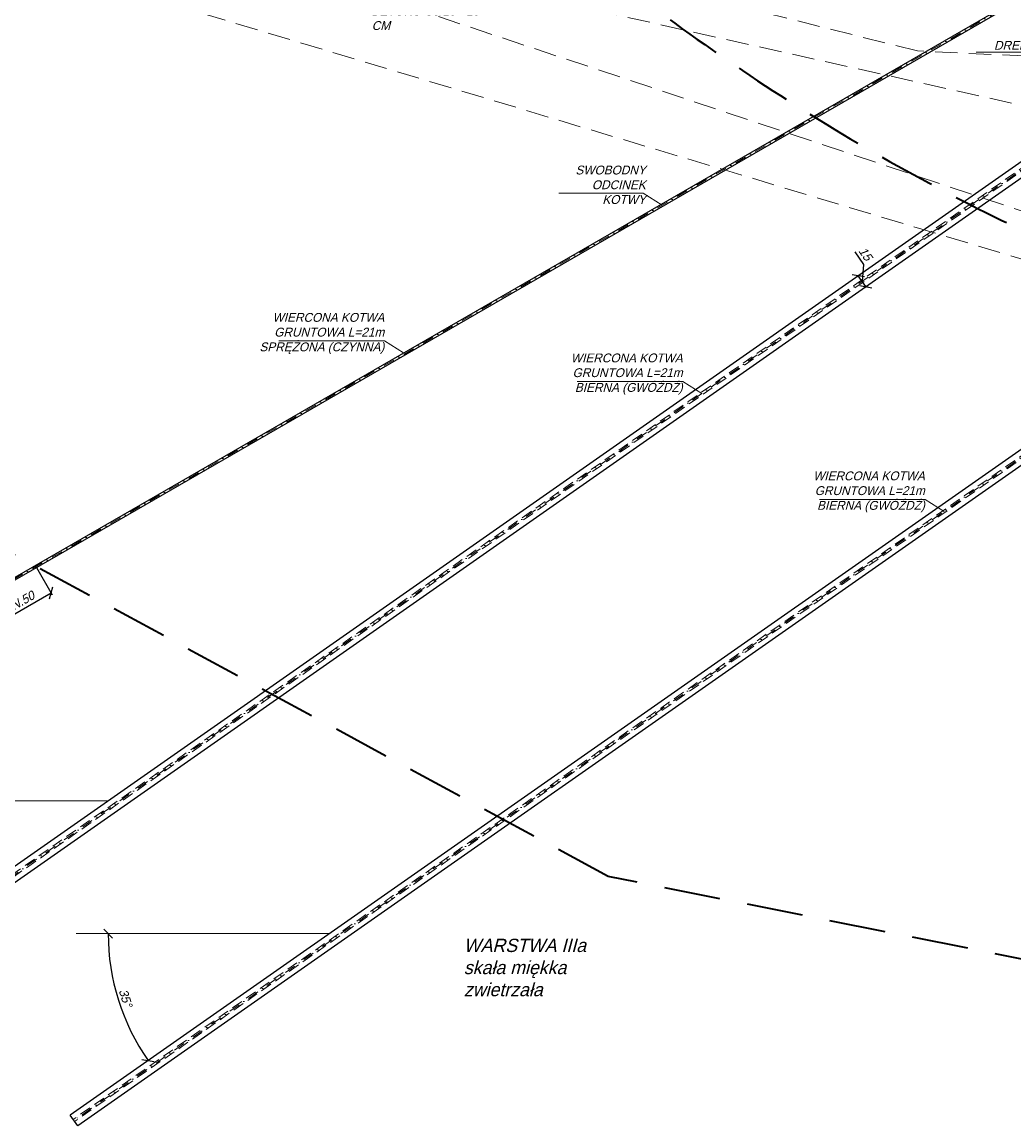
# Model space of a CAD drawing. Header units: millimetres. Extents: x -8866 to 77461, y -114325 to -28406.
# Tile 21 of 37: x 33747 to 34869, y -61279 to -60031. Entities that reach past the tile are written whole.
import ezdxf

# ---------------------------------------------------------------- set-up
doc = ezdxf.new("R2010")
doc.units = ezdxf.units.MM
doc.linetypes.add('DASHDOT', pattern=[25.4, 12.7, -6.35, 0, -6.35])
doc.linetypes.add('DASHED', pattern=[19.05, 12.7, -6.35])
for name, color, linetype, lineweight in [('2', 5, 'Continuous', 35), ('3', 6, 'DASHED', 13), ('5', 3, 'Continuous', 13), ('6', 2, 'Continuous', 25), ('7', 4, 'DASHDOT', 13)]:
    doc.layers.add(name, color=color, linetype=linetype, lineweight=lineweight)
doc.styles.get("Standard").update_dxf_attribs({"font": 'IC-isocp.shx', "oblique": 15})
doc.dimstyles.new('ISO-25', dxfattribs={"dimscale": 2, "dimtxt": 2.5, "dimasz": 2.5, "dimexe": 1.25, "dimexo": 0.625, "dimtad": 1, "dimtxsty": 'Standard', "dimblk": 'OBLIQUE', "dimcen": 2.5, "dimadec": 0, "dimazin": 0, "dimtfac": 1, "dimtmove": 0, "dimatfit": 3, "dimldrblk": 'OBLIQUE', "dimfxl": 1, "dimarcsym": 0})

# ---------------------------------------------------------------- blocks, each defined once
blk = doc.blocks.new('_Oblique')
at = {"color": 0, "linetype": 'ByBlock', "lineweight": -2}
blk.add_line((-0.5, -0.5), (0.5, 0.5), dxfattribs=at)
blk = doc.blocks.new('*D2686')
at = {"layer": '5', "color": 0, "lineweight": -2}
for p, q in [((33763.6, -60647.9), (33781.4, -60678.6)), ((33711.2, -60716.2), (33780.1, -60676.5)), ((33699.6, -60696.2), (33712.4, -60718.4))]:
    blk.add_line(p, q, dxfattribs=at)
at = {"layer": 'Defpoints', "color": 0}
for p in [(33763, -60646.8), (33780.1, -60676.5), (33699, -60695.2)]:
    blk.add_point(p, dxfattribs=at)
at = {"layer": '5', "color": 0, "lineweight": -2, "xscale": 10, "yscale": 10, "zscale": 10}
for p, rotation in [((33780.1, -60676.5), 29.99999857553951), ((33711.2, -60716.2), 209.9999985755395)]:
    blk.add_blockref('_Oblique', p, dxfattribs=dict(at, rotation=rotation))
at = {"layer": '5', "color": 0, "insert": (33741.4, -60689), "char_height": 10, "attachment_point": 5, "rotation": 30}
blk.add_mtext('MIN.50', dxfattribs=at)
blk = doc.blocks.new('s2')
at = {"layer": '5', "linetype": 'DASHED', "ltscale": 2}
for points in [[(40199.6, -60484.9), (39799.6, -60426.7), (38299.6, -60326.7), (36299.6, -59726.7), (35299.6, -59626.7)], [(38089.6, -59926.7), (37549.6, -59901.7), (36849.6, -59726.7)]]:
    blk.add_lwpolyline(points, dxfattribs=at)
blk.add_lwpolyline([(39499.6, -60226.7), (38399.6, -60126.7), (36943.1, -59801.5), (36849.6, -59726.7), (36899.6, -59826.7), (38099.6, -60226.7), (39366.5, -60275.1)], close=True, dxfattribs=at)
blk = doc.blocks.new('*D2819')
at = {"layer": '5', "color": 0, "lineweight": -2}
blk.add_arc((33844.6, -60911.8), 250, 179.9991, 215, dxfattribs=at)
at = {"layer": 'Defpoints', "color": 0}
for p in [(34617.5, -60370.6), (33558.3, -60911.8), (33844.6, -60911.8), (33603.1, -60976.5), (33551.6, -61116.9)]:
    blk.add_point(p, dxfattribs=at)
at = {"layer": '5', "color": 0, "lineweight": -2, "xscale": 10, "yscale": 10, "zscale": 10}
for p, rotation in [((33594.6, -60911.8), 89.99914255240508), ((33639.8, -61055.2), 305.0000039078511)]:
    blk.add_blockref('_Oblique', p, dxfattribs=dict(at, rotation=rotation))
at = {"layer": '5', "color": 0, "insert": (33614.2, -60984.4), "char_height": 10, "attachment_point": 5, "rotation": 287.4996}
blk.add_mtext('35%%d', dxfattribs=at)
blk = doc.blocks.new('*D2820')
at = {"layer": '5', "color": 0, "lineweight": -2}
for p, q in [((34688.8, -60291.1), (34698.5, -60305.1)), ((34698.5, -60305.1), (34696.8, -60324.2)), ((34690.7, -60319.3), (34694.6, -60316.6)), ((34701.1, -60330.3), (34692.5, -60318)), ((34699.3, -60331.6), (34703.2, -60328.9))]:
    blk.add_line(p, q, dxfattribs=at)
at = {"layer": 'Defpoints', "color": 0}
for p in [(34689.7, -60320), (34692.5, -60318), (34698.3, -60332.3)]:
    blk.add_point(p, dxfattribs=at)
at = {"layer": '5', "color": 0, "lineweight": -2, "xscale": 10, "yscale": 10, "zscale": 10}
for p, rotation in [((34692.5, -60318), 124.9999976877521), ((34701.1, -60330.3), 304.9999976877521)]:
    blk.add_blockref('_Oblique', p, dxfattribs=dict(at, rotation=rotation))
at = {"layer": '5', "color": 0, "insert": (34700.6, -60293.2), "char_height": 10, "attachment_point": 5, "rotation": 305}
blk.add_mtext('15', dxfattribs=at)
blk = doc.blocks.new('*D2821')
at = {"layer": '5', "color": 0, "lineweight": -2}
blk.add_arc((34094.6, -61061.8), 250, 179.9991, 215, dxfattribs=at)
at = {"layer": 'Defpoints', "color": 0}
for p in [(34867.5, -60520.6), (33808.3, -61061.8), (34094.6, -61061.8), (33853.1, -61126.5), (33801.6, -61266.9)]:
    blk.add_point(p, dxfattribs=at)
at = {"layer": '5', "color": 0, "lineweight": -2, "xscale": 10, "yscale": 10, "zscale": 10}
for p, rotation in [((33844.6, -61061.8), 89.99914255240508), ((33889.8, -61205.2), 305.0000039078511)]:
    blk.add_blockref('_Oblique', p, dxfattribs=dict(at, rotation=rotation))
at = {"layer": '5', "color": 0, "insert": (33864.2, -61134.4), "char_height": 10, "attachment_point": 5, "rotation": 287.4996}
blk.add_mtext('35%%d', dxfattribs=at)

msp = doc.modelspace()

# ---------------------------------------------------------------- linework, layer by layer
at = {"layer": '2', "linetype": 'DASHED', "ltscale": 5}
msp.add_lwpolyline([(37409.638, -60897.062), (35709.638, -61147.062), (34909.638, -61097.062), (34409.638, -60997.062), (33209.638, -60347.062), (32509.638, -59847.062)], dxfattribs=at)
msp.add_arc((35947.572, -58025.285), 2483.411, 227.18109, 287.870269, dxfattribs=at)
at = {"layer": '3'}
for p, q in [((35103.258, -60038.049), (33555.114, -61121.889)), ((35104.864, -60040.343), (33556.72, -61124.183)), ((35353.258, -60188.049), (33805.114, -61271.889)), ((35354.864, -60190.343), (33806.72, -61274.183))]:
    msp.add_line(p, q, dxfattribs=at)
at = {"layer": '5'}
for p, q in [((34825.958, -60065.074), (34931.328, -60065.074)), ((34449.456, -60224.45), (34353.884, -60224.45)), ((34449.456, -60224.45), (34471.004, -60238.08)), ((34156.965, -60391.634), (34037.533, -60391.634)), ((34156.965, -60391.634), (34178.513, -60405.264)), ((34494.232, -60437.474), (34374.799, -60437.474)), ((34494.232, -60437.474), (34515.779, -60451.104)), ((34767.993, -60570.84), (34648.561, -60570.84)), ((34767.993, -60570.84), (34789.541, -60584.47)), ((33558.343, -60911.768), (33844.557, -60911.768)), ((33808.343, -61061.768), (34094.557, -61061.768))]:
    msp.add_line(p, q, dxfattribs=at)
at = {"layer": '6'}
for p, q in [((34969.638, -59948.738), (33693.3, -60685.286)), ((34969.638, -59951.971), (33694.7, -60687.711)), ((35099.773, -60033.043), (33551.615, -61116.892)), ((35108.376, -60045.33), (33560.219, -61129.179)), ((35349.773, -60183.043), (33801.615, -61266.892)), ((35358.376, -60195.33), (33810.219, -61279.179)), ((33810.219, -61279.179), (33801.615, -61266.892))]:
    msp.add_line(p, q, dxfattribs=at)
at = {"layer": '7'}
for p, q in [((35073.062, -59890.65), (33260.998, -60936.493)), ((35267.698, -59924.739), (33555.917, -61123.036)), ((35517.698, -60074.739), (33805.917, -61273.036))]:
    msp.add_line(p, q, dxfattribs=at)

# ---------------------------------------------------------------- block references
at = {"layer": '5'}
msp.add_blockref('s2', (-2789.992, -162.143), dxfattribs=at)

# ---------------------------------------------------------------- texts
for s, insert, char_height, width, attachment_point in [('\\pxt4.9966;{\\Fic-isocp.shx|c1;ŁAWA Z CHUDEGO BETONU C8/10 - 10 CM}', (34142.565, -59996.808), 10, 137.44165, 1), ('\\pxt49.9667;{\\Fic-isocp.shx|c1;RURA DRENARSKA DN160}', (34929.164, -60035.855), 10, 112.78194, 3), ('\\pxt49.9667;{\\Fic-isocp.shx|c1;SWOBODNY ODCINEK KOTWY}', (34452.281, -60193.466), 10, 109.36766, 3), ('\\pxt49.9667;{\\Fic-isocp.shx|c1;WIERCONA KOTWA GRUNTOWA L=21m\\PSPRĘŻONA (CZYNNA)}', (34156.743, -60360.059), 10, 159.75531, 3), ('\\pxt49.9667;{\\Fic-isocp.shx|c1;WIERCONA KOTWA GRUNTOWA L=21m\\PBIERNA (GWÓŹDŹ)}', (34494.01, -60405.899), 10, 159.75531, 3), ('\\pxt49.9667;{\\Fic-isocp.shx|c1;WIERCONA KOTWA GRUNTOWA L=21m\\PBIERNA (GWÓŹDŹ)}', (34767.771, -60539.265), 10, 159.75531, 3), ('\\pxt33.311133;{\\Fic-isocp.shx|c1;WARSTWA IIIa\\Pskała miękka zwietrzała}', (34246.571, -61067.573), 15, 159.75531, 1)]:
    msp.add_mtext(s, dxfattribs=dict(at, insert=insert, char_height=char_height, width=width, attachment_point=attachment_point))

# ---------------------------------------------------------------- dimensions: what is measured, and where the dimension line sits
dim = msp.add_linear_dim(base=(34692.508, -60318.038), p1=(34698.306, -60332.289), p2=(34689.703, -60320.002), angle=124.999998, dimstyle='ISO-25', override={"dimtxt": 5, "dimasz": 5, "dimgap": 2, "dimdec": 0, "dimblk": 'Oblique', "dimtmove": 1}, dxfattribs=at)
dim.commit()
dim.dimension.update_dxf_attribs({"geometry": '*D2820', "text_midpoint": (34696.252, -60301.803), "dimtype": 161})
for base, line1, line2, picture, middle in [((33603.073, -60976.478), ((34617.493, -60370.556), (33551.615, -61116.892)), ((33558.343, -60911.768), (33844.557, -60911.772)), '*D2819', (33614.231, -60984.392)), ((33853.073, -61126.478), ((34867.493, -60520.556), (33801.615, -61266.892)), ((33808.343, -61061.768), (34094.557, -61061.772)), '*D2821', (33864.231, -61134.392))]:
    dim = msp.add_angular_dim_2l(base=base, line1=line1, line2=line2, dimstyle='ISO-25', override={"dimtxt": 5, "dimasz": 5, "dimgap": 2, "dimdec": 0, "dimtmove": 1}, dxfattribs=at)
    dim.commit()
    dim.dimension.update_dxf_attribs({"geometry": picture, "text_midpoint": middle})
dim = msp.add_linear_dim(base=(33780.1, -60676.462), p1=(33699.014, -60695.151), p2=(33762.964, -60646.78), angle=29.999999, text='MIN.50', dimstyle='ISO-25', override={"dimtxt": 5, "dimasz": 5, "dimgap": 2, "dimdec": 0, "dimtmove": 1}, dxfattribs=at)
dim.commit()
dim.dimension.update_dxf_attribs({"geometry": '*D2686', "text_midpoint": (33741.395, -60688.989)})

doc.saveas('drawing.dxf')
